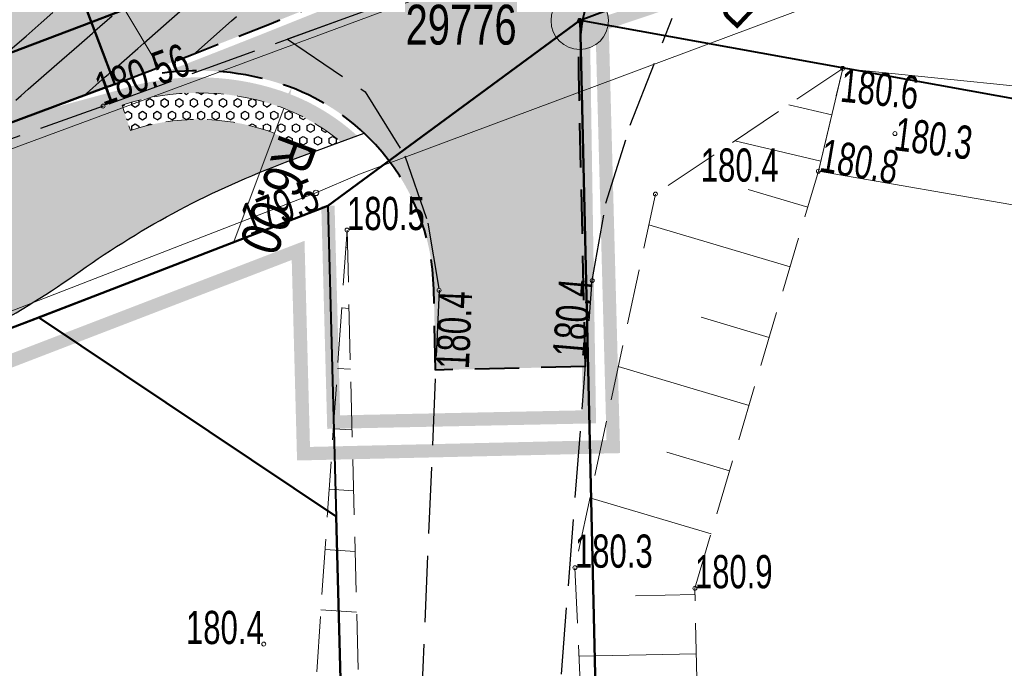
# Model space of a CAD drawing. Header units: metres. Extents: x 7429064 to 7431133, y 5709479 to 5714472.
# Tile 16 of 176: x 7429272 to 7429294, y 5709661 to 5709675. Entities that reach past the tile are written whole.
import ezdxf
from ezdxf.enums import TextEntityAlignment as Align

# ---------------------------------------------------------------- set-up
doc = ezdxf.new("R2010")
doc.units = ezdxf.units.M
for name, pattern in [('1', [0]), ('2_BUBZ02', [1.75, 1.25, -0.5]), ('2_KTJZ01', [2, 1.5, -0.5]), ('3_1', [0]), ('3_14', [1, -1]), ('3_BUBZ02', [1.75, 1.25, -0.5]), ('3_BUBZ02G', [1.75, 1.25, -0.5]), ('3_KTJZ01', [2, 1.5, -0.5]), ('3_PTRW02', [0]), ('4', [2.5, 1.5, -1]), ('4_SUPT_01', [0]), ('4_SUPW_01', [0]), ('7_1', [0]), ('7_SUPT_01', [0]), ('7_SUPW_01', [0]), ('DASHED2', [0.375, 0.25, -0.125]), ('HIDDEN', [0.375, 0.25, -0.125])]:
    doc.linetypes.add(name, pattern=pattern)
for name, color, linetype in [('_1_Mapa', 7, 'Continuous'), ('_1_X-REFY', 7, 'Continuous'), ('C-TEREN', 7, 'Continuous'), ('zzz.gaHSDomyslna', 7, 'Continuous')]:
    doc.layers.add(name, color=color, linetype=linetype)
doc.layers.add('_Brudnopis', color=22, linetype='Continuous', lineweight=50, plot=False)
doc.layers.add('_D_2_HECZ_CPR', color=7, linetype='Continuous', lineweight=0, true_color=0xb3b3ff, transparency=0.5)
doc.layers.add('D_2_HECZ_JEZDNIA KR3- NOWA KONSTRUKCJA', color=7, linetype='Continuous', lineweight=13, true_color=0x99e6ff, transparency=0.3)
for name, color, linetype, lineweight in [('_D_2_HECZ_płytki wypustkowe ostrzegawcze', 30, 'Continuous', 25), ('_D_7_TEREN NIEZBEDNY DLA OB_BUD', 252, 'HIDDEN', 50), ('_D_8_Wymiary', 7, 'Continuous', 20), ('BUBZ_L_1', 252, '2_BUBZ02', 18), ('D_1_LINIA_KRAWĘŻNIK_BET_20_30 WYN 0-2 CM', 5, 'HIDDEN', 40), ('D_1_LINIA_KRAWĘŻNIK_BET_20_30 WYN 12 CM - III', 7, 'Continuous', 50), ('D_1_Nachylenie_poprzeczne', 7, 'Continuous', 20), ('Dr-Krawędż nawierzchni', 250, 'DASHED2', 18), ('gaPoziome', 7, 'Continuous', 30), ('KTJZ_L_0', 252, '2_KTJZ01', 30), ('LINIE_ROZGRANICZAJACE_L_0', 252, 'Continuous', 50), ('OBREB_L_0', 252, '4', 18), ('OS_PunktOsnowyPoziomej', 252, 'Continuous', 18), ('PTRW_L_1', 252, 'Continuous', 18), ('RTPW_T_0', 252, 'Continuous', 15), ('RTPW_T_1', 252, 'Continuous', 15), ('SUPT_L_0', 252, '4_SUPT_01', 18), ('SUPW_L_0', 252, '4_SUPW_01', 18), ('SUTT_T_0', 252, 'Continuous', 18)]:
    doc.layers.add(name, color=color, linetype=linetype, lineweight=lineweight)
doc.layers.add('_D_7_CZASOWE ZAJĘCIE_PRZEBUDOWA SIECI', color=7, linetype='HIDDEN', lineweight=50, true_color=0xd16900)
doc.layers.add('DZIALKA_L_0', color=7, linetype='1', lineweight=40, true_color=0x008000)
doc.layers.add('D_1_LINIA_OBRZEŻE_BET_6x30cm - III', color=24, linetype='Continuous', lineweight=30, transparency=0.3)
doc.layers.add('D_2_HECZ_ZJAZDY - KOSTKA BET', color=214, linetype='Continuous', lineweight=13, transparency=0.3)
doc.styles.add('Styl Arial', font='arial.ttf', dxfattribs={"width": 0.8, "height": 0.9})
doc.dimstyles.new('1_500', dxfattribs={"dimtxt": 0.9, "dimasz": 1, "dimexe": 0.18, "dimexo": 0, "dimgap": 0.2, "dimtad": 4, "dimzin": 0, "dimdsep": 46, "dimtxsty": 'Styl Arial', "dimcen": 0.25, "dimclrd": 256, "dimclre": 256, "dimclrt": 256, "dimazin": 0, "dimtfac": 1, "dimtix": 1, "dimtmove": 1, "dimatfit": 3, "dimfxl": 0.18, "dimtolj": 1, "dimtzin": 0, "dimlwd": -1, "dimlwe": -1, "dimarcsym": 0})

# ---------------------------------------------------------------- blocks, each defined once
blk = doc.blocks.new('3_RTPW01')
at = {"linetype": 'Continuous'}
blk.add_circle((0, 0), 0.045, dxfattribs=at)
blk = doc.blocks.new('3_RTPW02')
at = {"linetype": 'Continuous'}
blk.add_circle((0, 0), 0.045, dxfattribs=at)
blk = doc.blocks.new('7_SUPS01_07')
at = {"linetype": 'Continuous'}
blk.add_circle((0, 0), 0.0625, dxfattribs=at)
blk = doc.blocks.new('OSSP03')
at = {"linetype": 'Continuous', "lineweight": 18, "true_color": 0xffffff}
blk.add_hatch(color=7, dxfattribs=at).paths.add_polyline_path([(0, -1.3, 1), (0, 1.3, 1)])
at = {"linetype": 'Continuous', "lineweight": 18}
blk.add_hatch(color=0, dxfattribs=at).paths.add_polyline_path([(0, -0.1, 1), (0, 0.1, 1)])
at = {"color": 0, "linetype": 'Continuous', "lineweight": 18}
for radius in [1.3, 0.1]:
    blk.add_circle((0, 0), radius, dxfattribs=at)
blk = doc.blocks.new('X-ref_MDCP_Szara')
at = {"layer": 'BUBZ_L_1', "linetype": '3_BUBZ02'}
for p, q in [((7429290.65, 5709674.17), (7429286.41926221, 5709671.33298636)), ((7429286.41926221, 5709671.33298636), (7429284.59997597, 5709662.89459488)), ((7429280.23, 5709639.6), (7429279.451783, 5709670.52011379)), ((7429284.59997597, 5709662.89459488), (7429285.52, 5709643.01))]:
    blk.add_line(p, q, dxfattribs=at)
at = {"layer": 'BUBZ_L_1', "linetype": '3_BUBZ02G'}
for p, q in [((7429290.1, 5709671.85), (7429290.65, 5709674.17)), ((7429287.30955122, 5709662.43009627), (7429290.1, 5709671.85)), ((7429279.451783, 5709670.52011379), (7429277.43895568, 5709641.25670113)), ((7429287.72, 5709642.9), (7429287.30955122, 5709662.43009627))]:
    blk.add_line(p, q, dxfattribs=at)
at = {"layer": 'BUBZ_L_1', "linetype": '3_1'}
for p, q in [((7429290.401540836, 5709673.121954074), (7429289.430411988, 5709673.352178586)), ((7429290.153081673, 5709672.073908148), (7429288.210823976, 5709672.534357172)), ((7429289.859433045, 5709671.037902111), (7429288.513775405, 5709671.436524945)), ((7429289.460810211, 5709669.692244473), (7429286.269349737, 5709670.637647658)), ((7429279.424514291, 5709670.123668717), (7429279.461825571, 5709670.121102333)), ((7429279.330752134, 5709668.76051121), (7429279.496356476, 5709668.749120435)), ((7429288.988108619, 5709668.096514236), (7429287.452850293, 5709668.551302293)), ((7429279.236989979, 5709667.397353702), (7429279.530887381, 5709667.377138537)), ((7429288.533320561, 5709666.561255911), (7429285.579164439, 5709667.436362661)), ((7429279.143227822, 5709666.034196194), (7429279.565418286, 5709666.005156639)), ((7429288.095767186, 5709665.08417785), (7429286.674664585, 5709665.50514967)), ((7429279.049465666, 5709664.671038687), (7429279.59994919, 5709664.633174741)), ((7429287.674795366, 5709663.663075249), (7429284.940298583, 5709664.47311253)), ((7429278.955703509, 5709663.307881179), (7429279.634480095, 5709663.261192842)), ((7429287.312493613, 5709662.290090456), (7429285.971523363, 5709662.261908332)), ((7429278.861941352, 5709661.944723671), (7429279.669011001, 5709661.889210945)), ((7429287.340675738, 5709660.949120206), (7429284.692564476, 5709660.893466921))]:
    blk.add_line(p, q, dxfattribs=at)
blk.add_point((7429290.65, 5709674.17), dxfattribs=at)
at = {"layer": 'DZIALKA_L_0', "linetype": '1'}
for p, q in [((7429284.72, 5709675.26), (7429315.02, 5709686.81)), ((7429284.72, 5709675.26), (7429279.02, 5709671.07)), ((7429284.72, 5709675.26), (7429341.901404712, 5709664.945237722)), ((7429284.72, 5709675.26), (7429285.526874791, 5709640.122564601)), ((7429254.23, 5709661.54), (7429279.02, 5709671.07)), ((7429279.02, 5709671.07), (7429279.898962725, 5709638.023335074))]:
    blk.add_line(p, q, dxfattribs=at)
at = {"layer": 'KTJZ_L_0', "linetype": '3_KTJZ01'}
for p, q in [((7429288.64, 5709678.65), (7429273.94, 5709673.32)), ((7429285.85, 5709672.89), (7429286.8, 5709675.31)), ((7429278.108491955, 5709674.831432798), (7429279.86, 5709673.64)), ((7429279.86, 5709673.64), (7429280.76, 5709672.2)), ((7429273.94, 5709673.32), (7429245.41, 5709663.13)), ((7429285.3, 5709671.13), (7429285.85, 5709672.89)), ((7429280.76, 5709672.2), (7429281.28, 5709670.68)), ((7429284.99, 5709669.38), (7429285.3, 5709671.13)), ((7429281.28, 5709670.68), (7429281.53, 5709669.16)), ((7429283.83, 5709654.51), (7429284.99, 5709669.38)), ((7429281.53, 5709669.16), (7429280.91, 5709654.69))]:
    blk.add_line(p, q, dxfattribs=at)
at = {"layer": 'KTJZ_L_0', "linetype": '3_14'}
blk.add_line((7429288.64, 5709678.65), (7429278.108491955, 5709674.831432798), dxfattribs=at)
at = {"layer": 'LINIE_ROZGRANICZAJACE_L_0', "flags": 128}
for points in [[(7429279.019999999, 5709671.07), (7429284.719999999, 5709675.26)], [(7429279.019999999, 5709671.07), (7429284.719999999, 5709675.26)], [(7429272.487098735, 5709668.5468788), (7429279.019999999, 5709671.07)], [(7429272.487098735, 5709668.5468788), (7429279.019999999, 5709671.07)], [(7429269.685961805, 5709667.481723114), (7429272.487098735, 5709668.5468788)], [(7429269.685961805, 5709667.481723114), (7429272.487098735, 5709668.5468788)], [(7429279.206519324, 5709664.054922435), (7429272.487098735, 5709668.5468788)], [(7429279.206519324, 5709664.054922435), (7429272.487098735, 5709668.5468788)]]:
    blk.add_lwpolyline(points, dxfattribs=at)
at = {"layer": 'LINIE_ROZGRANICZAJACE_L_0'}
for points in [[(7429284.719999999, 5709675.26), (7429285.526874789, 5709640.122564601)], [(7429284.719999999, 5709675.26), (7429285.526874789, 5709640.122564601)], [(7429279.206519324, 5709664.054922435), (7429279.89865924, 5709638.023221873)], [(7429279.206519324, 5709664.054922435), (7429279.89865924, 5709638.023221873)]]:
    blk.add_lwpolyline(points, dxfattribs=at)
at = {"layer": 'OBREB_L_0', "linetype": '4'}
for p, q in [((7429279.02, 5709671.07), (7429284.72, 5709675.26)), ((7429284.72, 5709675.26), (7429285.863568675, 5709625.460364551)), ((7429254.23, 5709661.54), (7429279.02, 5709671.07))]:
    blk.add_line(p, q, dxfattribs=at)
at = {"layer": 'PTRW_L_1', "linetype": '3_PTRW02'}
for p, q in [((7429290.65, 5709674.17), (7429290.1, 5709671.85)), ((7429304.97, 5709672.71), (7429290.65, 5709674.17)), ((7429290.1, 5709671.85), (7429304.88, 5709669.3))]:
    blk.add_line(p, q, dxfattribs=at)
at = {"layer": 'SUPT_L_0', "linetype": '7_SUPT_01'}
for p, q in [((7429279.73, 5709671.78), (7429290.03, 5709675.62)), ((7429278.75, 5709671.36), (7429279.73, 5709671.78)), ((7429230.45, 5709652.66), (7429278.75, 5709671.36))]:
    blk.add_line(p, q, dxfattribs=at)
at = {"layer": 'SUPW_L_0', "linetype": '7_SUPW_01'}
blk.add_line((7429258.41, 5709667.37), (7429295.17, 5709680.98), dxfattribs=at)
at = {"layer": 'SUPW_L_0', "linetype": '7_1'}
blk.add_line((7429258.41, 5709667.37), (7429295.17, 5709680.98), dxfattribs=at)
at = {"layer": 'OS_PunktOsnowyPoziomej', "color": 18, "linetype": 'Continuous', "true_color": 0x0a0909, "xscale": 0.5, "yscale": 0.5, "zscale": 0.5}
blk.add_blockref('OSSP03', (7429284.71, 5709675.25), dxfattribs=at)
at = {"layer": 'RTPW_T_0'}
for p in [(7429290.65, 5709674.17), (7429291.83, 5709672.7), (7429290.1, 5709671.85), (7429286.41926221, 5709671.33298636), (7429279.451783, 5709670.52011379), (7429284.99, 5709669.38), (7429281.53, 5709669.16), (7429284.59997597, 5709662.89459488), (7429287.30955122, 5709662.43009627), (7429277.57, 5709661.17)]:
    blk.add_blockref('3_RTPW01', p, dxfattribs=at)
at = {"layer": 'RTPW_T_1'}
blk.add_blockref('3_RTPW02', (7429273.94, 5709673.32), dxfattribs=at)
at = {"layer": 'SUTT_T_0'}
blk.add_blockref('7_SUPS01_07', (7429278.75, 5709671.36), dxfattribs=at)
at = {"layer": 'OS_PunktOsnowyPoziomej', "color": 18, "true_color": 0x0a0909, "width": 0.75}
blk.add_text('29776', height=0.9, dxfattribs=at).set_placement((7429280.773896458, 5709675.609311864), align=Align.TOP_LEFT)
at = {"layer": 'RTPW_T_0', "width": 0.7}
blk.add_text('180.6', height=0.75, rotation=354.1785068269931, dxfattribs=at).set_placement((7429290.65, 5709674.17), align=Align.TOP_LEFT)
blk.add_text('180.3', height=0.75, rotation=352.8965499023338, dxfattribs=at).set_placement((7429291.83, 5709672.7), align=Align.MIDDLE_LEFT)
for s, p in [('180.4', (7429287.44342645, 5709671.61305224)), ('180.5', (7429279.451783, 5709670.52011379)), ('180.3', (7429284.59997597, 5709662.89459488)), ('180.9', (7429287.30955122, 5709662.43009627))]:
    blk.add_text(s, height=0.75, dxfattribs=at).set_placement(p)
blk.add_text('180.8', height=0.75, rotation=350.2111018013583, dxfattribs=at).set_placement((7429290.1, 5709671.85))
blk.add_text('180.4', height=0.75, rotation=85.04972409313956, dxfattribs=at).set_placement((7429284.99, 5709669.38), align=Align.RIGHT)
blk.add_text('180.4', height=0.75, rotation=87.56484563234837, dxfattribs=at).set_placement((7429281.53, 5709669.16), align=Align.TOP_RIGHT)
blk.add_text('180.4', height=0.75, dxfattribs=at).set_placement((7429277.57, 5709661.17), align=Align.RIGHT)
at = {"layer": 'RTPW_T_1', "width": 0.7}
blk.add_text('180.56', height=0.75, rotation=19.92988092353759, dxfattribs=at).set_placement((7429273.94, 5709673.32))
at = {"layer": 'SUTT_T_0', "width": 0.7}
blk.add_text('179.5', height=0.75, rotation=21.72343395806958, dxfattribs=at).set_placement((7429278.75, 5709671.36), align=Align.MIDDLE_RIGHT)
blk = doc.blocks.new('gaHSPos')
at = {"color": 0, "linetype": 'Continuous', "lineweight": 0}
blk.add_point((0, 0), dxfattribs=at)
blk = doc.blocks.new('*U240')
at = {"layer": 'zzz.gaHSDomyslna', "color": 140}
for points in [[(8.65022600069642, 3.420535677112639, 0.12, 0.12, -0.003017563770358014), (6.173901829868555, 2.465838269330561, 0.12, 0.12, 0), (-0.04249017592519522, 0.1122255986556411, 0.12, 0.12, 0)], [(8.737909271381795, 3.197126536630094, 0.12, 0.12, -0.003017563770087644), (6.258882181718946, 2.241387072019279, 0.12, 0.12, 0), (0.04249017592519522, -0.1122255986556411, 0.12, 0.12, 0)]]:
    blk.add_lwpolyline(points, format="xyseb", dxfattribs=at)
at = {"color": 140}
for p in [(8.69406763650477, 3.308831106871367), (0, 0)]:
    blk.add_blockref('gaHSPos', p, dxfattribs=at)
blk = doc.blocks.new('X-ref_SOR')
at = {"layer": 'gaPoziome'}
blk.add_blockref('*U240', (7429266.928208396, 5709674.268294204), dxfattribs=at)
blk = doc.blocks.new('*D124')
at = {"layer": '_D_8_Wymiary', "transparency": 16777216}
blk.add_line((7429289.051055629, 5709675.726645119), (7429286.678810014, 5709677.958107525), dxfattribs=at)
blk.add_solid([(7429286.735906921, 5709678.018806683), (7429286.621713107, 5709677.897408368), (7429286.314615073, 5709678.300688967)], dxfattribs=at)
at = {"layer": 'Defpoints', "color": 0, "transparency": 16777216}
for p in [(7429286.314615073, 5709678.300688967), (7429290.684954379, 5709674.189711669)]:
    blk.add_point(p, dxfattribs=at)
at = {"layer": '_D_8_Wymiary', "transparency": 16777216, "insert": (7429287.663670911, 5709676.263540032), "char_height": 0.9, "attachment_point": 5, "rotation": 136.75158167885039, "style": 'Styl Arial'}
blk.add_mtext('\\A1;R6.00', dxfattribs=at)
blk = doc.blocks.new('*D125')
at = {"layer": '_D_8_Wymiary', "transparency": 16777216}
blk.add_line((7429276.882255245, 5709670.220244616), (7429278.025633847, 5709673.269778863), dxfattribs=at)
blk.add_arc((7429276.094746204, 5709668.119859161), 6.000000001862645, 68.58775884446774, 71.48551772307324, dxfattribs=at)
blk.add_solid([(7429277.947604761, 5709673.299034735), (7429278.103662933, 5709673.240522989), (7429278.201169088, 5709673.73795338)], dxfattribs=at)
at = {"layer": 'Defpoints', "color": 0, "transparency": 16777216}
for p in [(7429278.201169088, 5709673.73795338), (7429276.094746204, 5709668.119859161)]:
    blk.add_point(p, dxfattribs=at)
at = {"layer": '_D_8_Wymiary', "transparency": 16777216, "insert": (7429277.8900789, 5709671.314495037), "char_height": 0.9, "attachment_point": 5, "rotation": 249.44719554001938, "style": 'Styl Arial'}
blk.add_mtext('\\A1;R6.00', dxfattribs=at)
blk = doc.blocks.new('x-ref_warstwice')
at = {"layer": 'C-TEREN', "color": 46, "linetype": 'Continuous', "lineweight": 30}
for p, q in [((7429273.752102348, 5709675.017364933, 180.6000000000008), (7429274.141598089, 5709675.357247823, 180.6000000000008)), ((7429273.72937095, 5709674.99742638, 180.6000000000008), (7429273.752102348, 5709675.017364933, 180.6000000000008)), ((7429273.398976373, 5709674.70762505, 180.6000000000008), (7429273.698562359, 5709674.970403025, 180.6000000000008)), ((7429273.698562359, 5709674.970403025, 180.6000000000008), (7429273.72937095, 5709674.99742638, 180.6000000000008)), ((7429272.895861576, 5709674.266324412, 180.6000000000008), (7429273.398976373, 5709674.70762505, 180.6000000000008)), ((7429272.249332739, 5709673.699230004, 180.6000000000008), (7429272.895861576, 5709674.266324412, 180.6000000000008)), ((7429272.093160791, 5709673.5622458, 180.6000000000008), (7429272.249332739, 5709673.699230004, 180.6000000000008)), ((7429271.97163115, 5709673.455647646, 180.6000000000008), (7429272.093160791, 5709673.5622458, 180.6000000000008))]:
    blk.add_line(p, q, dxfattribs=at)
at = {"layer": 'C-TEREN', "color": 42, "linetype": 'HIDDEN', "lineweight": 25, "ltscale": 10}
for points, elevation in [([(7429276.016723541, 5709674.510567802), (7429276.031804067, 5709674.523844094), (7429276.033652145, 5709674.525487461), (7429276.036022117, 5709674.527611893), (7429276.840389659, 5709675.24304613), (7429276.955688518, 5709675.347348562)], 180.6400000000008), ([(7429273.496388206, 5709673.547274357), (7429273.990952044, 5709673.981074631), (7429274.052647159, 5709674.035189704), (7429274.101155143, 5709674.077737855), (7429274.106187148, 5709674.082151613), (7429274.722701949, 5709674.620136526), (7429274.864025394, 5709674.744693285), (7429275.433223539, 5709675.24579257), (7429275.671362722, 5709675.45755311)], 180.6200000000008), ([(7429271.739075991, 5709674.49745912), (7429272.200950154, 5709674.902586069), (7429272.541776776, 5709675.201537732), (7429272.807000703, 5709675.43417547)], 180.5800000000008)]:
    blk.add_lwpolyline(points, dxfattribs=dict(at, elevation=elevation))

msp = doc.modelspace()

# ---------------------------------------------------------------- hatches: boundary and pattern name
at = {"layer": '_D_2_HECZ_CPR', "transparency": 33554585}
h = msp.add_hatch(color=256, dxfattribs=at)
h.dxf.hatch_style = 1
edge = h.paths.add_edge_path()
edge.add_arc((7429261.828652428, 5709685.889146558), 19.9999999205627, 291.0340730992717, 305.4392229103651)
edge.add_arc((7429285.022214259, 5709653.299904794), 19.99999994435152, 110.3581671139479, 125.43922291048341, ccw=False)
edge.add_line((7429278.064461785, 5709672.050629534), (7429278.769160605, 5709672.312119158))
edge.add_arc((7429291.754803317, 5709705.897748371), 36.00862960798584, 246.9405282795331, 248.86136332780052, ccw=False)
edge.add_arc((7429276.094746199, 5709668.119859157), 4.899999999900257, 71.48551776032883, 108.2973903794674)
edge.add_line((7429274.556395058, 5709672.772114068), (7429274.368025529, 5709673.341777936))
edge.add_arc((7429276.0947462, 5709668.119859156), 5.500000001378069, 71.48551775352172, 108.2973903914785, ccw=False)
edge.add_arc((7429276.412290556, 5709669.068102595), 4.499999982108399, 49.93940732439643, 71.48551778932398, ccw=False)
edge.add_line((7429279.308478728, 5709672.512241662), (7429279.681507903, 5709672.650660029))
edge.add_arc((7429276.41229055, 5709669.068102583), 4.849999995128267, 47.61838219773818, 71.4855177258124)
edge.add_arc((7429276.094746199, 5709668.11985915), 5.850000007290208, 71.48551772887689, 108.6390805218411)
edge.add_line((7429274.225052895, 5709673.663030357), (7429272.597264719, 5709673.221816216))
edge.add_line((7429272.597264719, 5709673.221816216), (7429267.965004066, 5709671.341265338))
edge.add_line((7429267.965004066, 5709671.341265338), (7429265.138757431, 5709670.292638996))
edge.add_arc((7429263.669502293, 5709669.990497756), 1.499999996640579, -68.96592696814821, 11.620447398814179, ccw=False)
edge.add_line((7429264.207886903, 5709668.590447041), (7429258.992756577, 5709666.584986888))
edge.add_line((7429258.992756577, 5709666.584986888), (7429260.059403, 5709663.780992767))
edge.add_line((7429260.059403, 5709663.780992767), (7429269.0071139, 5709667.221803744))
at = {"layer": '_D_2_HECZ_płytki wypustkowe ostrzegawcze'}
h = msp.add_hatch(dxfattribs=at)
h.set_pattern_fill('HEX', color=256, scale=0.03, angle=-89.95720801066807)
h.set_pattern_definition([(270.042791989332, (0, 0), (0.1649777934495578, 0.0001232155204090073), [0.09524999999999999, -0.1905]), (30.04279198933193, (0, 0), (-0.0825956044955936, 0.1428133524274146), [0.09524999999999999, -0.1905]), (330.0427919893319, (7.113851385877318e-05, -0.09524997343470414), (0.08238218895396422, 0.1429365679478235), [0.09524999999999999, -0.1905])])
edge = h.paths.add_edge_path()
edge.add_line((7429278.64473055, 5709672.265947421), (7429279.308478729, 5709672.512241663))
edge.add_arc((7429276.41229054, 5709669.068102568), 4.500000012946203, 49.93940737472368, 71.48551769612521)
edge.add_arc((7429276.094746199, 5709668.119859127), 5.500000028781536, 71.48551783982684, 108.2973902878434)
edge.add_line((7429274.368025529, 5709673.341777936), (7429274.556395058, 5709672.772114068))
edge.add_arc((7429276.0947462, 5709668.119859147), 4.900000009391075, 71.48551780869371, 108.29739035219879, ccw=False)
edge.add_arc((7429276.412290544, 5709669.068102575), 3.900000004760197, 55.08081140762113, 71.48551774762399, ccw=False)
at = {"layer": 'D_1_Nachylenie_poprzeczne', "transparency": 33554508}
h = msp.add_hatch(color=256, dxfattribs=at)
h.dxf.hatch_style = 1
h.paths.add_polyline_path([(7429275.205734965, 5709674.197196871), (7429274.209831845, 5709673.820184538), (7429272.082346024, 5709679.427546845)])
at = {"layer": 'D_2_HECZ_JEZDNIA KR3- NOWA KONSTRUKCJA'}
h = msp.add_hatch(color=256, dxfattribs=at)
h.dxf.hatch_style = 1
edge = h.paths.add_edge_path()
edge.add_arc((7429610.556889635, 5709990.46923513), 29.99999861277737, 310.5590095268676, 314.2935338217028)
edge.add_arc((7429610.556888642, 5709990.46923619), 30.00000006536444, 314.2935337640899, 325.3941215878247)
edge.add_line((7429635.249231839, 5709973.431390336), (7429635.899462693, 5709972.671653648))
edge.add_line((7429635.899462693, 5709972.671653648), (7429667.701526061, 5709999.889876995))
edge.add_line((7429667.701526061, 5709999.889876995), (7429675.245703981, 5710006.346663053))
edge.add_line((7429675.245703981, 5710006.346663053), (7429712.724461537, 5710038.423361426))
edge.add_line((7429712.724461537, 5710038.423361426), (7429823.827837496, 5710132.378343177))
edge.add_line((7429823.827837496, 5710132.378343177), (7429834.315813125, 5710141.376936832))
edge.add_line((7429834.315813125, 5710141.376936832), (7429846.15596758, 5710151.52385914))
edge.add_line((7429846.15596758, 5710151.52385914), (7429850.098715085, 5710146.734336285))
edge.add_line((7429850.098715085, 5710146.734336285), (7429838.187410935, 5710136.849500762))
edge.add_line((7429838.187410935, 5710136.849500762), (7429827.698218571, 5710127.83294208))
edge.add_line((7429827.698218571, 5710127.83294208), (7429716.61281809, 5710033.853790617))
edge.add_line((7429716.61281809, 5710033.853790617), (7429633.474415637, 5709962.698671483))
edge.add_arc((7429636.725569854, 5709958.899988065), 4.999999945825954, 130.5590092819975, 193.2570782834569)
edge.add_line((7429631.858815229, 5709957.753384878), (7429636.051367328, 5709939.958106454))
edge.add_line((7429636.051367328, 5709939.958106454), (7429630.652871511, 5709938.888124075))
edge.add_line((7429630.652871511, 5709938.888124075), (7429629.490782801, 5709943.820607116))
edge.add_arc((7429623.650677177, 5709942.444683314), 6.000000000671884, 13.2570779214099, 130.559009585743)
edge.add_line((7429619.749292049, 5709947.003103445), (7429619.729414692, 5709946.986091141))
edge.add_line((7429619.729414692, 5709946.986091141), (7429617.778722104, 5709949.265301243))
edge.add_line((7429617.778722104, 5709949.265301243), (7429606.382671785, 5709939.511838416))
edge.add_line((7429606.382671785, 5709939.511838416), (7429594.27418418, 5709929.148626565))
edge.add_line((7429594.27418418, 5709929.148626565), (7429594.825160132, 5709928.314105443))
edge.add_line((7429594.825160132, 5709928.314105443), (7429589.707653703, 5709924.935373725))
edge.add_arc((7429606.236932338, 5709899.899740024), 30.00000011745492, 123.4339931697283, 130.5590095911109)
edge.add_line((7429586.73000662, 5709922.691840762), (7429529.229865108, 5709873.479571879))
edge.add_line((7429529.229865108, 5709873.479571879), (7429502.178954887, 5709850.342924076))
edge.add_line((7429502.178954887, 5709850.342924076), (7429339.522881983, 5709712.330120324))
edge.add_arc((7429194.82248072, 5709882.942299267), 223.7112463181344, 294.6653319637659, 310.3021000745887, ccw=False)
edge.add_arc((7429190.303822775, 5709894.737223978), 236.3171344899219, 290.79615437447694, 294.4675271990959, ccw=False)
edge.add_line((7429274.206854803, 5709673.816266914), (7429245.41, 5709663.13))
edge.add_line((7429245.41, 5709663.13), (7429242.105663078, 5709661.907425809))
edge.add_line((7429242.105663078, 5709661.907425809), (7429240.353704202, 5709666.716988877))
edge.add_line((7429240.353704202, 5709666.716988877), (7429244.254478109, 5709668.201402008))
edge.add_line((7429244.254478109, 5709668.201402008), (7429272.082346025, 5709679.427546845))
edge.add_arc((7429195.245944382, 5709882.368837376), 217.0000000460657, 290.7373643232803, 310.3144258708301)
edge.add_line((7429335.640991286, 5709716.905153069), (7429500.355099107, 5709856.664188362))
edge.add_line((7429500.355099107, 5709856.664188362), (7429629.269135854, 5709966.996999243))
edge.add_line((7429629.269135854, 5709966.996999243), (7429630.063814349, 5709967.677135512))
at = {"layer": 'D_2_HECZ_ZJAZDY - KOSTKA BET', "transparency": 33554508}
h = msp.add_hatch(color=256, dxfattribs=at)
h.dxf.hatch_style = 1
edge = h.paths.add_edge_path()
edge.add_arc((7429290.68750098, 5709674.18848251), 6.002517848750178, 127.16671137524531, 181.3031867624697, ccw=False)
edge.add_arc((7429190.333954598, 5709894.664950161), 236.3888712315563, 291.05833539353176, 294.15376163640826, ccw=False)
edge.add_arc((7429276.094746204, 5709668.119859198), 5.999999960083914, 71.48551763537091, 97.87378621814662, ccw=False)
edge.add_arc((7429276.412290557, 5709669.068102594), 4.999999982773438, 42.61735335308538, 71.48551776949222, ccw=False)
edge.add_arc((7429276.412290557, 5709669.068102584), 4.999999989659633, 1.315474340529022, 42.617353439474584, ccw=False)
edge.add_line((7429281.410972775, 5709669.182889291), (7429281.4528473, 5709667.359355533))
edge.add_line((7429281.4528473, 5709667.359355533), (7429284.838435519, 5709667.437100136))
edge.add_line((7429284.838435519, 5709667.437100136), (7429284.686535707, 5709674.051967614))

# ---------------------------------------------------------------- linework, layer by layer
at = {"layer": '_Brudnopis', "flags": 128}
msp.add_lwpolyline([(7429231.528749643, 5709659.261653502), (7429273.675727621, 5709675.219086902, 0.08560525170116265), (7429338.555137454, 5709713.473713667), (7429369.793440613, 5709739.981725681)], format="xyb", dxfattribs=at)
msp.add_lwpolyline([(7429274.206854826, 5709673.816266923), (7429272.082346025, 5709679.427546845)], dxfattribs=at)
at = {"layer": '_D_7_CZASOWE ZAJĘCIE_PRZEBUDOWA SIECI', "ltscale": 10, "const_width": 0.3, "flags": 128}
msp.add_lwpolyline([(7429279.019999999, 5709671.07), (7429279.149963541, 5709666.183715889), (7429284.925707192, 5709666.3019519), (7429284.785787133, 5709675.285077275)], dxfattribs=at)
at = {"layer": '_D_7_TEREN NIEZBEDNY DLA OB_BUD', "ltscale": 10, "const_width": 0.3, "flags": 128}
msp.add_lwpolyline([(7429838.642351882, 5710133.498037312), (7429838.163073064, 5710130.983410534), (7429669.785270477, 5709988.069796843), (7429674.220854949, 5709982.832848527), (7429665.131800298, 5709974.906125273), (7429667.704814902, 5709971.870777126), (7429662.832482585, 5709967.707329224), (7429665.636921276, 5709964.49370197), (7429637.108761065, 5709939.516176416), (7429616.43791595, 5709933.990754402), (7429410.711229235, 5709758.424593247), (7429398.459990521, 5709756.96470503), (7429363.724530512, 5709727.377020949), (7429364.496967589, 5709726.485040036), (7429330.156663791, 5709696.304430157), (7429317.553253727, 5709687.47546742), (7429303.139099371, 5709679.240254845), (7429296.402039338, 5709677.454326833), (7429295.853558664, 5709678.754848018), (7429285.213308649, 5709675.171013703), (7429285.467953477, 5709665.629088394), (7429278.468709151, 5709665.469623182), (7429278.346584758, 5709670.061176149), (7429254.481179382, 5709660.886617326), (7429229.936526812, 5709651.367794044), (7429224.487494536, 5709665.833466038), (7429244.657148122, 5709675.130668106), (7429249.846855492, 5709679.191718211), (7429269.079177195, 5709686.950301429), (7429282.548797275, 5709692.751752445), (7429296.468274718, 5709699.802589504), (7429307.464225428, 5709706.347617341), (7429318.986254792, 5709714.247663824), (7429330.312616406, 5709723.203650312), (7429495.004072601, 5709862.943465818), (7429615.273122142, 5709965.877348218), (7429632.419614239, 5709989.107999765), (7429648.372953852, 5710002.76187988), (7429661.376752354, 5710006.800246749), (7429669.910876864, 5710012.639653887), (7429707.475683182, 5710044.592706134), (7429834.50843472, 5710152.316429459), (7429838.121089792, 5710158.939097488), (7429844.754843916, 5710193.280299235), (7429843.741113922, 5710206.480357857), (7429852.313614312, 5710203.59832983), (7429849.367696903, 5710188.375013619), (7429850.22684329, 5710185.684410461), (7429848.746129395, 5710185.163002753), (7429846.827250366, 5710175.247007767), (7429842.580241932, 5710153.28258802), (7429856.534014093, 5710164.104263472), (7429864.198789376, 5710154.590130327)], close=True, dxfattribs=at)
at = {"layer": 'D_1_LINIA_KRAWĘŻNIK_BET_20_30 WYN 0-2 CM', "ltscale": 4, "flags": 128}
for points in [[(7429274.206854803, 5709673.816266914, 0.0160260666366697), (7429288.181050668, 5709679.642276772)], [(7429284.838435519, 5709667.437100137), (7429284.686535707, 5709674.051967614, -0.0841024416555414), (7429284.975842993, 5709676.035259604, -0.0841024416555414)], [(7429280.091750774, 5709672.453596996, 0.1266315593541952), (7429278.000012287, 5709673.809319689, 0.1156520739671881), (7429275.272798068, 5709674.063292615, 0.1156520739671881)], [(7429281.4528473, 5709667.359355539), (7429281.410972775, 5709669.182889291, 0.1821900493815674), (7429280.091750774, 5709672.453596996, 0.1821900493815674)]]:
    msp.add_lwpolyline(points, format="xyb", dxfattribs=at)
msp.add_lwpolyline([(7429284.838435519, 5709667.437100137), (7429281.4528473, 5709667.359355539)], dxfattribs=at)
at = {"layer": 'D_1_LINIA_KRAWĘŻNIK_BET_20_30 WYN 12 CM - III'}
msp.add_lwpolyline([(7429274.211050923, 5709673.816497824, 0.008992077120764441), (7429274.007420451, 5709673.745076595), (7429267.914388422, 5709671.484160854)], format="xyb", dxfattribs=at)
at = {"layer": 'D_1_LINIA_OBRZEŻE_BET_6x30cm - III', "flags": 128}
msp.add_lwpolyline([(7429260.059403, 5709663.780992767), (7429269.0071139, 5709667.221803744, 0.06293722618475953), (7429273.425433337, 5709669.594525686, -0.06589866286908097), (7429278.064461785, 5709672.050629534), (7429279.839083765, 5709672.70913104)], format="xyb", dxfattribs=at)
at = {"layer": 'D_1_Nachylenie_poprzeczne'}
msp.add_lwpolyline([(7429275.205734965, 5709674.197196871), (7429274.209831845, 5709673.820184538), (7429272.082346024, 5709679.427546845)], close=True, dxfattribs=at)
at = {"layer": 'Dr-Krawędż nawierzchni', "ltscale": 2.5, "flags": 128}
msp.add_lwpolyline([(7429278.64473055, 5709672.265947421, 0.07170153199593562), (7429277.650713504, 5709672.766251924, 0.1620178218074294), (7429274.556395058, 5709672.772114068), (7429274.368025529, 5709673.341777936, -0.1620178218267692), (7429277.841240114, 5709673.335197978, -0.0942905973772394), (7429279.308478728, 5709672.512241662, -0.0942905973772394)], format="xyb", dxfattribs=at)

# ---------------------------------------------------------------- block references
at = {"layer": '_1_Mapa'}
msp.add_blockref('X-ref_MDCP_Szara', (0, 0), dxfattribs=at)
at = {"layer": '_1_X-REFY'}
for name in ['X-ref_SOR', 'x-ref_warstwice']:
    msp.add_blockref(name, (0, 0), dxfattribs=at)

# ---------------------------------------------------------------- dimensions: what is measured, and where the dimension line sits
at = {"layer": '_D_8_Wymiary'}
for center, mpoint, picture, middle in [((7429290.684954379, 5709674.189711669), (7429286.314615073, 5709678.300688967), '*D124', (7429288.047030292, 5709676.671085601)), ((7429276.094746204, 5709668.119859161), (7429278.201169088, 5709673.73795338), '*D125', (7429277.366176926, 5709671.510924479))]:
    dim = msp.add_radius_dim(center=center, mpoint=mpoint, dimstyle='1_500', override={"dimscale": 0.5}, dxfattribs=at)
    dim.commit()
    dim.dimension.update_dxf_attribs({"geometry": picture, "text_midpoint": middle, "dimtype": 132})

doc.saveas('drawing.dxf')
